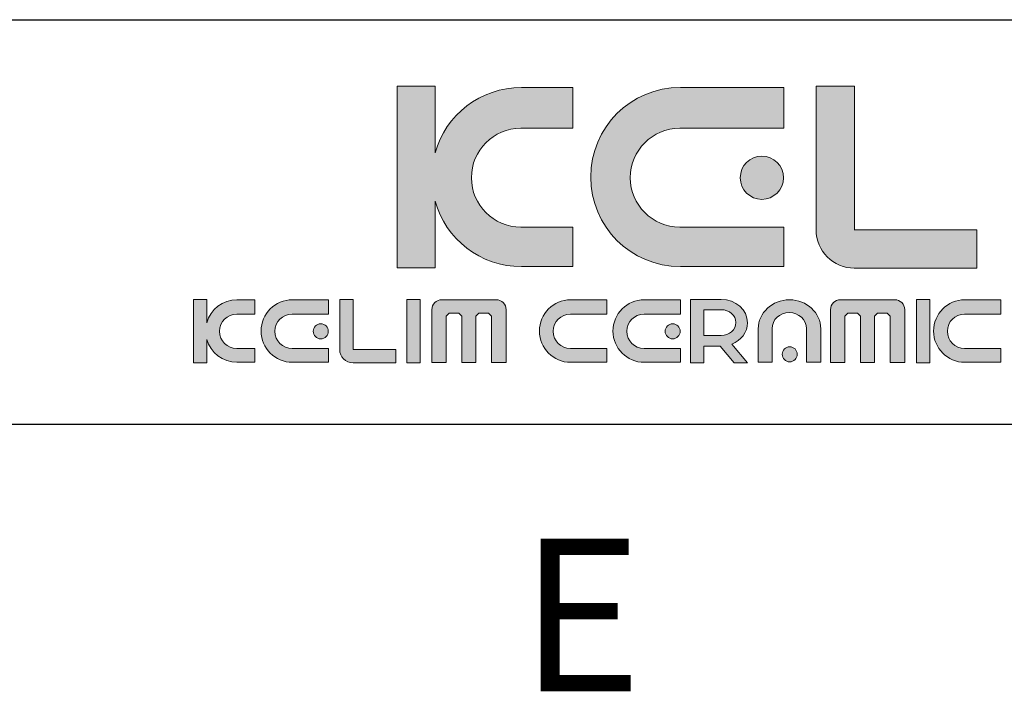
# Model space of a CAD drawing. Header units: millimetres. Extents: x 1200 to 1620, y -113 to 480.
# Tile 15 of 51: x 1545 to 1582, y -109 to -84. Entities that reach past the tile are written whole.
import ezdxf

# ---------------------------------------------------------------- set-up
doc = ezdxf.new("R2010")
doc.units = ezdxf.units.MM
doc.header["$LTSCALE"] = 0.1
doc.layers.add('FORM', color=7, linetype='Continuous')
doc.layers.add('TEXT', color=2, linetype='Continuous')
doc.styles.get("Standard").update_dxf_attribs({"font": 'arial_0.ttf'})

msp = doc.modelspace()

# ---------------------------------------------------------------- hatches: boundary and pattern name
at = {"layer": 'TEXT'}
h = msp.add_hatch(color=2, dxfattribs=at)
h.dxf.hatch_style = 2
edge = h.paths.add_edge_path()
edge.add_spline(control_points=[(1565.9157, -92.0003), (1565.9157, -92.0003), (1563.9863, -92.0003), (1563.9863, -92.0003), (1562.9717, -92.0003), (1562.1546, -91.1827), (1562.1546, -90.1711), (1562.1546, -89.1554), (1562.9717, -88.3381), (1563.9863, -88.3381), (1563.9863, -88.3381), (1565.9157, -88.3381), (1565.9157, -88.3381), (1565.9157, -88.3381), (1565.9157, -86.8245), (1565.9157, -86.8245), (1565.9157, -86.8245), (1564.0089, -86.8245), (1564.0089, -86.8245), (1562.4825, -86.8245), (1561.2017, -87.847), (1560.8108, -89.2463), (1560.8108, -89.2463), (1560.8108, -86.7768), (1560.8108, -86.7768), (1560.8108, -86.7768), (1559.3992, -86.7768), (1559.3992, -86.7768), (1559.3992, -86.7768), (1559.3992, -93.5145), (1559.3992, -93.5145), (1559.3992, -93.5145), (1560.8108, -93.5145), (1560.8108, -93.5145), (1560.8108, -93.5145), (1560.8108, -91.0427), (1560.8108, -91.0427), (1561.2017, -92.441), (1562.4825, -93.4676), (1564.0089, -93.4676), (1564.0089, -93.4676), (1565.9157, -93.4676), (1565.9157, -93.4676), (1565.9157, -93.4676), (1565.9157, -92.0003), (1565.9157, -92.0003)], knot_values=[0, 0, 0, 0, 1, 1, 1, 2, 2, 2, 3, 3, 3, 4, 4, 4, 5, 5, 5, 6, 6, 6, 7, 7, 7, 8, 8, 8, 9, 9, 9, 10, 10, 10, 11, 11, 11, 12, 12, 12, 13, 13, 13, 14, 14, 14, 15, 15, 15, 15], degree=3, periodic=0)
h = msp.add_hatch(color=256, dxfattribs=at)
h.dxf.hatch_style = 2
edge = h.paths.add_edge_path()
edge.add_spline(control_points=[(1569.8984, -93.4676), (1569.8984, -93.4676), (1573.7386, -93.4676), (1573.7386, -93.4676), (1573.7386, -93.4676), (1573.7386, -92.0003), (1573.7386, -92.0003), (1573.7386, -92.0003), (1569.8741, -92.0003), (1569.8741, -92.0003), (1568.8613, -92.0003), (1568.0438, -91.1827), (1568.0438, -90.1711), (1568.0438, -89.1554), (1568.8609, -88.3381), (1569.8741, -88.3381), (1569.8741, -88.3381), (1573.7386, -88.3381), (1573.7386, -88.3381), (1573.7386, -88.3381), (1573.7386, -86.8245), (1573.7386, -86.8245), (1573.7386, -86.8245), (1569.8984, -86.8245), (1569.8984, -86.8245), (1568.062, -86.8245), (1566.5769, -88.3069), (1566.5769, -90.1452), (1566.5769, -91.9792), (1568.062, -93.4676), (1569.8984, -93.4676)], knot_values=[0, 0, 0, 0, 1, 1, 1, 2, 2, 2, 3, 3, 3, 4, 4, 4, 5, 5, 5, 6, 6, 6, 7, 7, 7, 8, 8, 8, 9, 9, 9, 10, 10, 10, 10], degree=3, periodic=0)
h = msp.add_hatch(color=2, dxfattribs=at)
h.dxf.hatch_style = 2
edge = h.paths.add_edge_path()
edge.add_spline(control_points=[(1576.3425, -93.5191), (1576.3425, -93.5191), (1580.882, -93.5191), (1580.882, -93.5191), (1580.882, -93.5191), (1580.882, -92.1053), (1580.882, -92.1053), (1580.882, -92.1053), (1576.3527, -92.1053), (1576.3527, -92.1053), (1576.3527, -92.1053), (1576.3473, -92.1204), (1576.3473, -92.1204), (1576.3473, -92.1204), (1576.3473, -86.7768), (1576.3473, -86.7768), (1576.3473, -86.7768), (1574.9328, -86.7768), (1574.9328, -86.7768), (1574.9328, -86.7768), (1574.9328, -92.1053), (1574.9328, -92.1053), (1574.9328, -92.1053), (1574.9281, -92.1001), (1574.9281, -92.1001), (1574.9281, -92.8852), (1575.5645, -93.5251), (1576.3527, -93.5251), (1576.3527, -93.5251), (1576.3425, -93.5191), (1576.3425, -93.5191)], knot_values=[0, 0, 0, 0, 1, 1, 1, 2, 2, 2, 3, 3, 3, 4, 4, 4, 5, 5, 5, 6, 6, 6, 7, 7, 7, 8, 8, 8, 9, 9, 9, 10, 10, 10, 10], degree=3, periodic=0)
h = msp.add_hatch(color=2, dxfattribs=at)
h.dxf.hatch_style = 2
edge = h.paths.add_edge_path()
edge.add_spline(control_points=[(1572.1198, -90.1711), (1572.1198, -90.6115), (1572.4759, -90.9741), (1572.9189, -90.9741), (1573.3607, -90.9741), (1573.72, -90.6115), (1573.72, -90.1711), (1573.72, -89.7267), (1573.3607, -89.3708), (1572.9189, -89.3708), (1572.4759, -89.3708), (1572.1198, -89.7267), (1572.1198, -90.1711)], knot_values=[0, 0, 0, 0, 1, 1, 1, 2, 2, 2, 3, 3, 3, 4, 4, 4, 4], degree=3, periodic=0)
h = msp.add_hatch(color=2, dxfattribs=at)
h.dxf.hatch_style = 2
edge = h.paths.add_edge_path()
edge.add_spline(control_points=[(1552.3485, -95.5459), (1552.3485, -95.5459), (1552.3485, -94.6813), (1552.3485, -94.6813), (1552.3485, -94.6813), (1551.8563, -94.6813), (1551.8563, -94.6813), (1551.8563, -94.6813), (1551.8563, -97.0311), (1551.8563, -97.0311), (1551.8563, -97.0311), (1552.3485, -97.0311), (1552.3485, -97.0311), (1552.3485, -97.0311), (1552.3485, -96.1652), (1552.3485, -96.1652), (1552.4837, -96.6544), (1552.9303, -97.0144), (1553.4642, -97.0144), (1553.4642, -97.0144), (1554.1289, -97.0144), (1554.1289, -97.0144), (1554.1289, -97.0144), (1554.1289, -96.5032), (1554.1289, -96.5032), (1554.1289, -96.5032), (1553.456, -96.5032), (1553.456, -96.5032), (1553.1022, -96.5032), (1552.817, -96.2177), (1552.817, -95.8653), (1552.817, -95.5107), (1553.1022, -95.226), (1553.456, -95.226), (1553.456, -95.226), (1554.1289, -95.226), (1554.1289, -95.226), (1554.1289, -95.226), (1554.1289, -94.6973), (1554.1289, -94.6973), (1554.1289, -94.6973), (1553.4642, -94.6973), (1553.4642, -94.6973), (1552.9303, -94.6973), (1552.4837, -95.0563), (1552.3485, -95.5459)], knot_values=[0, 0, 0, 0, 1, 1, 1, 2, 2, 2, 3, 3, 3, 4, 4, 4, 5, 5, 5, 6, 6, 6, 7, 7, 7, 8, 8, 8, 9, 9, 9, 10, 10, 10, 11, 11, 11, 12, 12, 12, 13, 13, 13, 14, 14, 14, 15, 15, 15, 15], degree=3, periodic=0)
h = msp.add_hatch(color=2, dxfattribs=at)
h.dxf.hatch_style = 2
edge = h.paths.add_edge_path()
edge.add_spline(control_points=[(1554.3593, -95.8558), (1554.3593, -96.4951), (1554.8775, -97.0144), (1555.5179, -97.0144), (1555.5179, -97.0144), (1556.8574, -97.0144), (1556.8574, -97.0144), (1556.8574, -97.0144), (1556.8574, -96.5032), (1556.8574, -96.5032), (1556.8574, -96.5032), (1555.5096, -96.5032), (1555.5096, -96.5032), (1555.1564, -96.5032), (1554.8709, -96.2177), (1554.8709, -95.8653), (1554.8709, -95.5107), (1555.156, -95.226), (1555.5096, -95.226), (1555.5096, -95.226), (1556.8574, -95.226), (1556.8574, -95.226), (1556.8574, -95.226), (1556.8574, -94.6973), (1556.8574, -94.6973), (1556.8574, -94.6973), (1555.5179, -94.6973), (1555.5179, -94.6973), (1554.8775, -94.6973), (1554.3593, -95.215), (1554.3593, -95.8558)], knot_values=[0, 0, 0, 0, 1, 1, 1, 2, 2, 2, 3, 3, 3, 4, 4, 4, 5, 5, 5, 6, 6, 6, 7, 7, 7, 8, 8, 8, 9, 9, 9, 10, 10, 10, 10], degree=3, periodic=0)
h = msp.add_hatch(color=2, dxfattribs=at)
h.dxf.hatch_style = 2
edge = h.paths.add_edge_path()
edge.add_spline(control_points=[(1557.767, -96.5447), (1557.767, -96.5447), (1557.767, -94.6813), (1557.767, -94.6813), (1557.767, -94.6813), (1557.2739, -94.6813), (1557.2739, -94.6813), (1557.2739, -94.6813), (1557.2739, -96.5396), (1557.2739, -96.5396), (1557.2739, -96.5396), (1557.2718, -96.5374), (1557.2718, -96.5374), (1557.2718, -96.812), (1557.4938, -97.0348), (1557.769, -97.0348), (1557.769, -97.0348), (1557.7654, -97.0325), (1557.7654, -97.0325), (1557.7654, -97.0325), (1559.3485, -97.0325), (1559.3485, -97.0325), (1559.3485, -97.0325), (1559.3485, -96.5396), (1559.3485, -96.5396), (1559.3485, -96.5396), (1557.769, -96.5396), (1557.769, -96.5396), (1557.769, -96.5396), (1557.767, -96.5447), (1557.767, -96.5447)], knot_values=[0, 0, 0, 0, 1, 1, 1, 2, 2, 2, 3, 3, 3, 4, 4, 4, 5, 5, 5, 6, 6, 6, 7, 7, 7, 8, 8, 8, 9, 9, 9, 10, 10, 10, 10], degree=3, periodic=0)
h = msp.add_hatch(color=2, dxfattribs=at)
h.dxf.hatch_style = 2
h.paths.add_polyline_path([(1559.7592, -97.0311), (1560.2521, -97.0311), (1560.2521, -94.6813), (1559.7592, -94.6813)])
h = msp.add_hatch(color=2, dxfattribs=at)
h.dxf.hatch_style = 2
edge = h.paths.add_edge_path()
edge.add_spline(control_points=[(1563.0681, -94.6922), (1563.0681, -94.6922), (1561.0616, -94.6922), (1561.0616, -94.6922), (1560.8551, -94.6922), (1560.6884, -94.8582), (1560.6884, -95.0629), (1560.6884, -95.0629), (1560.6884, -97.0274), (1560.6884, -97.0274), (1560.6884, -97.0274), (1561.2214, -97.0274), (1561.2214, -97.0274), (1561.2214, -97.0274), (1561.2214, -95.306), (1561.2214, -95.306), (1561.2214, -95.306), (1561.3321, -95.1946), (1561.3321, -95.1946), (1561.3321, -95.1946), (1561.6897, -95.1946), (1561.6897, -95.1946), (1561.6897, -95.1946), (1561.801, -95.306), (1561.801, -95.306), (1561.801, -95.306), (1561.801, -97.0274), (1561.801, -97.0274), (1561.801, -97.0274), (1562.3159, -97.0274), (1562.3159, -97.0274), (1562.3159, -97.0274), (1562.3159, -95.306), (1562.3159, -95.306), (1562.3159, -95.306), (1562.4287, -95.1946), (1562.4287, -95.1946), (1562.4287, -95.1946), (1562.7844, -95.1946), (1562.7844, -95.1946), (1562.7844, -95.1946), (1562.8955, -95.306), (1562.8955, -95.306), (1562.8955, -95.306), (1562.8955, -97.0274), (1562.8955, -97.0274), (1562.8955, -97.0274), (1563.4417, -97.0274), (1563.4417, -97.0274), (1563.4417, -97.0274), (1563.4417, -95.0629), (1563.4417, -95.0629), (1563.4417, -94.8582), (1563.2733, -94.6922), (1563.0681, -94.6922)], knot_values=[0, 0, 0, 0, 1, 1, 1, 2, 2, 2, 3, 3, 3, 4, 4, 4, 5, 5, 5, 6, 6, 6, 7, 7, 7, 8, 8, 8, 9, 9, 9, 10, 10, 10, 11, 11, 11, 12, 12, 12, 13, 13, 13, 14, 14, 14, 15, 15, 15, 16, 16, 16, 17, 17, 17, 18, 18, 18, 18], degree=3, periodic=0)
h = msp.add_hatch(color=2, dxfattribs=at)
h.dxf.hatch_style = 2
edge = h.paths.add_edge_path()
edge.add_spline(control_points=[(1564.673, -95.8558), (1564.673, -96.4951), (1565.1909, -97.0144), (1565.8315, -97.0144), (1565.8315, -97.0144), (1567.1707, -97.0144), (1567.1707, -97.0144), (1567.1707, -97.0144), (1567.1707, -96.5032), (1567.1707, -96.5032), (1567.1707, -96.5032), (1565.8228, -96.5032), (1565.8228, -96.5032), (1565.4696, -96.5032), (1565.1845, -96.2177), (1565.1845, -95.8653), (1565.1845, -95.5107), (1565.4696, -95.226), (1565.8228, -95.226), (1565.8228, -95.226), (1567.1707, -95.226), (1567.1707, -95.226), (1567.1707, -95.226), (1567.1707, -94.6973), (1567.1707, -94.6973), (1567.1707, -94.6973), (1565.8315, -94.6973), (1565.8315, -94.6973), (1565.1909, -94.6973), (1564.673, -95.215), (1564.673, -95.8558)], knot_values=[0, 0, 0, 0, 1, 1, 1, 2, 2, 2, 3, 3, 3, 4, 4, 4, 5, 5, 5, 6, 6, 6, 7, 7, 7, 8, 8, 8, 9, 9, 9, 10, 10, 10, 10], degree=3, periodic=0)
h = msp.add_hatch(color=2, dxfattribs=at)
h.dxf.hatch_style = 2
edge = h.paths.add_edge_path()
edge.add_spline(control_points=[(1567.4017, -95.8558), (1567.4017, -96.4951), (1567.9192, -97.0144), (1568.56, -97.0144), (1568.56, -97.0144), (1569.8992, -97.0144), (1569.8992, -97.0144), (1569.8992, -97.0144), (1569.8992, -96.5032), (1569.8992, -96.5032), (1569.8992, -96.5032), (1568.5513, -96.5032), (1568.5513, -96.5032), (1568.1982, -96.5032), (1567.913, -96.2177), (1567.913, -95.8653), (1567.913, -95.5107), (1568.1982, -95.226), (1568.5513, -95.226), (1568.5513, -95.226), (1569.8992, -95.226), (1569.8992, -95.226), (1569.8992, -95.226), (1569.8992, -94.6973), (1569.8992, -94.6973), (1569.8992, -94.6973), (1568.56, -94.6973), (1568.56, -94.6973), (1567.9192, -94.6973), (1567.4017, -95.215), (1567.4017, -95.8558)], knot_values=[0, 0, 0, 0, 1, 1, 1, 2, 2, 2, 3, 3, 3, 4, 4, 4, 5, 5, 5, 6, 6, 6, 7, 7, 7, 8, 8, 8, 9, 9, 9, 10, 10, 10, 10], degree=3, periodic=0)
h = msp.add_hatch(color=2, dxfattribs=at)
h.dxf.hatch_style = 2
edge = h.paths.add_edge_path()
edge.add_spline(control_points=[(1572.3885, -95.5471), (1572.3885, -95.0694), (1571.9504, -94.6813), (1571.4094, -94.6813), (1571.4094, -94.6813), (1570.77, -94.6813), (1570.77, -94.6813), (1570.77, -94.6813), (1570.2775, -94.6813), (1570.2775, -94.6813), (1570.2775, -94.6813), (1570.2775, -95.0636), (1570.2775, -95.0636), (1570.2775, -95.0636), (1570.2775, -96.0182), (1570.2775, -96.0182), (1570.2775, -96.0182), (1570.2775, -96.4129), (1570.2775, -96.4129), (1570.2775, -96.4129), (1570.2775, -97.0311), (1570.2775, -97.0311), (1570.2775, -97.0311), (1570.77, -97.0311), (1570.77, -97.0311), (1570.77, -97.0311), (1570.77, -96.4129), (1570.77, -96.4129), (1570.77, -96.4129), (1571.3699, -96.4129), (1571.3699, -96.4129), (1571.3699, -96.4129), (1571.8941, -97.0311), (1571.8941, -97.0311), (1571.8941, -97.0311), (1572.3867, -97.0311), (1572.3867, -97.0311), (1572.3867, -97.0311), (1571.8013, -96.3405), (1571.8013, -96.3405), (1572.1469, -96.2069), (1572.3885, -95.9027), (1572.3885, -95.5471)], knot_values=[0, 0, 0, 0, 1, 1, 1, 2, 2, 2, 3, 3, 3, 4, 4, 4, 5, 5, 5, 6, 6, 6, 7, 7, 7, 8, 8, 8, 9, 9, 9, 10, 10, 10, 11, 11, 11, 12, 12, 12, 13, 13, 13, 14, 14, 14, 14], degree=3, periodic=0)
edge = h.paths.add_edge_path()
edge.add_spline(control_points=[(1571.4168, -96.0182), (1571.4168, -96.0182), (1570.77, -96.0182), (1570.77, -96.0182), (1570.77, -96.0182), (1570.77, -95.0636), (1570.77, -95.0636), (1570.77, -95.0636), (1571.4168, -95.0636), (1571.4168, -95.0636), (1571.7152, -95.0636), (1571.9559, -95.277), (1571.9559, -95.5405), (1571.9559, -95.8049), (1571.7152, -96.0182), (1571.4168, -96.0182)], knot_values=[0, 0, 0, 0, 1, 1, 1, 2, 2, 2, 3, 3, 3, 4, 4, 4, 5, 5, 5, 5], degree=3, periodic=0)
h = msp.add_hatch(color=2, dxfattribs=at)
h.dxf.hatch_style = 2
edge = h.paths.add_edge_path()
edge.add_spline(control_points=[(1573.9435, -94.6973), (1573.3042, -94.6973), (1572.7851, -95.1779), (1572.7851, -95.772), (1572.7851, -95.772), (1572.7851, -97.0144), (1572.7851, -97.0144), (1572.7851, -97.0144), (1573.2961, -97.0144), (1573.2961, -97.0144), (1573.2961, -97.0144), (1573.2961, -95.7641), (1573.2961, -95.7641), (1573.2961, -95.4372), (1573.5816, -95.1721), (1573.9344, -95.1721), (1574.2887, -95.1721), (1574.5738, -95.4364), (1574.5738, -95.7641), (1574.5738, -95.7641), (1574.5738, -97.0144), (1574.5738, -97.0144), (1574.5738, -97.0144), (1575.1021, -97.0144), (1575.1021, -97.0144), (1575.1021, -97.0144), (1575.1021, -95.772), (1575.1021, -95.772), (1575.1021, -95.1779), (1574.5847, -94.6973), (1573.9435, -94.6973)], knot_values=[0, 0, 0, 0, 1, 1, 1, 2, 2, 2, 3, 3, 3, 4, 4, 4, 5, 5, 5, 6, 6, 6, 7, 7, 7, 8, 8, 8, 9, 9, 9, 10, 10, 10, 10], degree=3, periodic=0)
h = msp.add_hatch(color=2, dxfattribs=at)
h.dxf.hatch_style = 2
edge = h.paths.add_edge_path()
edge.add_spline(control_points=[(1577.8425, -94.6922), (1577.8425, -94.6922), (1575.8361, -94.6922), (1575.8361, -94.6922), (1575.6301, -94.6922), (1575.4629, -94.8582), (1575.4629, -95.0629), (1575.4629, -95.0629), (1575.4629, -97.0274), (1575.4629, -97.0274), (1575.4629, -97.0274), (1575.9959, -97.0274), (1575.9959, -97.0274), (1575.9959, -97.0274), (1575.9959, -95.306), (1575.9959, -95.306), (1575.9959, -95.306), (1576.107, -95.1946), (1576.107, -95.1946), (1576.107, -95.1946), (1576.4645, -95.1946), (1576.4645, -95.1946), (1576.4645, -95.1946), (1576.5755, -95.306), (1576.5755, -95.306), (1576.5755, -95.306), (1576.5755, -97.0274), (1576.5755, -97.0274), (1576.5755, -97.0274), (1577.0908, -97.0274), (1577.0908, -97.0274), (1577.0908, -97.0274), (1577.0908, -95.306), (1577.0908, -95.306), (1577.0908, -95.306), (1577.2032, -95.1946), (1577.2032, -95.1946), (1577.2032, -95.1946), (1577.5589, -95.1946), (1577.5589, -95.1946), (1577.5589, -95.1946), (1577.67, -95.306), (1577.67, -95.306), (1577.67, -95.306), (1577.67, -97.0274), (1577.67, -97.0274), (1577.67, -97.0274), (1578.2161, -97.0274), (1578.2161, -97.0274), (1578.2161, -97.0274), (1578.2161, -95.0629), (1578.2161, -95.0629), (1578.2161, -94.8582), (1578.0482, -94.6922), (1577.8425, -94.6922)], knot_values=[0, 0, 0, 0, 1, 1, 1, 2, 2, 2, 3, 3, 3, 4, 4, 4, 5, 5, 5, 6, 6, 6, 7, 7, 7, 8, 8, 8, 9, 9, 9, 10, 10, 10, 11, 11, 11, 12, 12, 12, 13, 13, 13, 14, 14, 14, 15, 15, 15, 16, 16, 16, 17, 17, 17, 18, 18, 18, 18], degree=3, periodic=0)
h = msp.add_hatch(color=2, dxfattribs=at)
h.dxf.hatch_style = 2
h.paths.add_polyline_path([(1578.6469, -97.0311), (1579.1398, -97.0311), (1579.1398, -94.6813), (1578.6469, -94.6813)])
h = msp.add_hatch(color=2, dxfattribs=at)
h.dxf.hatch_style = 2
edge = h.paths.add_edge_path()
edge.add_spline(control_points=[(1579.2841, -95.8558), (1579.2841, -96.4951), (1579.8018, -97.0144), (1580.4426, -97.0144), (1580.4426, -97.0144), (1581.7818, -97.0144), (1581.7818, -97.0144), (1581.7818, -97.0144), (1581.7818, -96.5032), (1581.7818, -96.5032), (1581.7818, -96.5032), (1580.4339, -96.5032), (1580.4339, -96.5032), (1580.0807, -96.5032), (1579.7956, -96.2177), (1579.7956, -95.8653), (1579.7956, -95.5107), (1580.0807, -95.226), (1580.4339, -95.226), (1580.4339, -95.226), (1581.7818, -95.226), (1581.7818, -95.226), (1581.7818, -95.226), (1581.7818, -94.6973), (1581.7818, -94.6973), (1581.7818, -94.6973), (1580.4426, -94.6973), (1580.4426, -94.6973), (1579.8018, -94.6973), (1579.2841, -95.215), (1579.2841, -95.8558)], knot_values=[0, 0, 0, 0, 1, 1, 1, 2, 2, 2, 3, 3, 3, 4, 4, 4, 5, 5, 5, 6, 6, 6, 7, 7, 7, 8, 8, 8, 9, 9, 9, 10, 10, 10, 10], degree=3, periodic=0)
h = msp.add_hatch(color=2, dxfattribs=at)
h.dxf.hatch_style = 2
edge = h.paths.add_edge_path()
edge.add_spline(control_points=[(1556.2927, -95.8653), (1556.2927, -96.019), (1556.4169, -96.1449), (1556.5712, -96.1449), (1556.7257, -96.1449), (1556.8508, -96.019), (1556.8508, -95.8653), (1556.8508, -95.7102), (1556.7257, -95.5857), (1556.5712, -95.5857), (1556.4169, -95.5857), (1556.2927, -95.7102), (1556.2927, -95.8653)], knot_values=[0, 0, 0, 0, 1, 1, 1, 2, 2, 2, 3, 3, 3, 4, 4, 4, 4], degree=3, periodic=0)
h = msp.add_hatch(color=2, dxfattribs=at)
h.dxf.hatch_style = 2
edge = h.paths.add_edge_path()
edge.add_spline(control_points=[(1569.3349, -95.8653), (1569.3349, -96.019), (1569.4587, -96.1449), (1569.6134, -96.1449), (1569.7675, -96.1449), (1569.8926, -96.019), (1569.8926, -95.8653), (1569.8926, -95.7102), (1569.7675, -95.5857), (1569.6134, -95.5857), (1569.4587, -95.5857), (1569.3349, -95.7102), (1569.3349, -95.8653)], knot_values=[0, 0, 0, 0, 1, 1, 1, 2, 2, 2, 3, 3, 3, 4, 4, 4, 4], degree=3, periodic=0)
h = msp.add_hatch(color=2, dxfattribs=at)
h.dxf.hatch_style = 2
edge = h.paths.add_edge_path()
edge.add_spline(control_points=[(1573.9516, -96.4384), (1573.7971, -96.4384), (1573.6731, -96.5629), (1573.6731, -96.718), (1573.6731, -96.8709), (1573.7971, -96.9976), (1573.9516, -96.9976), (1574.1059, -96.9976), (1574.2311, -96.8709), (1574.2311, -96.718), (1574.2311, -96.5629), (1574.1059, -96.4384), (1573.9516, -96.4384)], knot_values=[0, 0, 0, 0, 1, 1, 1, 2, 2, 2, 3, 3, 3, 4, 4, 4, 4], degree=3, periodic=0)

# ---------------------------------------------------------------- linework, layer by layer
msp.add_line((1213.6693, -99.3123), (1605.3864, -99.3123))
at = {"layer": 'FORM'}
msp.add_line((1334.8864, -84.3123), (1605.3864, -84.3123), dxfattribs=at)
at = {"layer": 'TEXT', "lineweight": 0}
for points in [[(1559.7592, -97.0311), (1560.2521, -97.0311), (1560.2521, -94.6813), (1559.7592, -94.6813), (1559.7592, -97.0311)], [(1578.6469, -97.0311), (1579.1398, -97.0311), (1579.1398, -94.6813), (1578.6469, -94.6813), (1578.6469, -97.0311)]]:
    msp.add_lwpolyline(points, dxfattribs=at)
for points, knots in [([(1565.9157, -92.0003), (1565.9157, -92.0003), (1563.9863, -92.0003), (1563.9863, -92.0003), (1562.9717, -92.0003), (1562.1546, -91.1827), (1562.1546, -90.1711), (1562.1546, -89.1554), (1562.9717, -88.3381), (1563.9863, -88.3381), (1563.9863, -88.3381), (1565.9157, -88.3381), (1565.9157, -88.3381), (1565.9157, -88.3381), (1565.9157, -86.8245), (1565.9157, -86.8245), (1565.9157, -86.8245), (1564.0089, -86.8245), (1564.0089, -86.8245), (1562.4825, -86.8245), (1561.2017, -87.847), (1560.8108, -89.2463), (1560.8108, -89.2463), (1560.8108, -86.7768), (1560.8108, -86.7768), (1560.8108, -86.7768), (1559.3992, -86.7768), (1559.3992, -86.7768), (1559.3992, -86.7768), (1559.3992, -93.5145), (1559.3992, -93.5145), (1559.3992, -93.5145), (1560.8108, -93.5145), (1560.8108, -93.5145), (1560.8108, -93.5145), (1560.8108, -91.0427), (1560.8108, -91.0427), (1561.2017, -92.441), (1562.4825, -93.4676), (1564.0089, -93.4676), (1564.0089, -93.4676), (1565.9157, -93.4676), (1565.9157, -93.4676), (1565.9157, -93.4676), (1565.9157, -92.0003), (1565.9157, -92.0003)], [0, 0, 0, 0, 1, 1, 1, 2, 2, 2, 3, 3, 3, 4, 4, 4, 5, 5, 5, 6, 6, 6, 7, 7, 7, 8, 8, 8, 9, 9, 9, 10, 10, 10, 11, 11, 11, 12, 12, 12, 13, 13, 13, 14, 14, 14, 15, 15, 15, 15]), ([(1569.8984, -93.4676), (1569.8984, -93.4676), (1573.7386, -93.4676), (1573.7386, -93.4676), (1573.7386, -93.4676), (1573.7386, -92.0003), (1573.7386, -92.0003), (1573.7386, -92.0003), (1569.8741, -92.0003), (1569.8741, -92.0003), (1568.8613, -92.0003), (1568.0438, -91.1827), (1568.0438, -90.1711), (1568.0438, -89.1554), (1568.8609, -88.3381), (1569.8741, -88.3381), (1569.8741, -88.3381), (1573.7386, -88.3381), (1573.7386, -88.3381), (1573.7386, -88.3381), (1573.7386, -86.8245), (1573.7386, -86.8245), (1573.7386, -86.8245), (1569.8984, -86.8245), (1569.8984, -86.8245), (1568.062, -86.8245), (1566.5769, -88.3069), (1566.5769, -90.1452), (1566.5769, -91.9792), (1568.062, -93.4676), (1569.8984, -93.4676)], [0, 0, 0, 0, 1, 1, 1, 2, 2, 2, 3, 3, 3, 4, 4, 4, 5, 5, 5, 6, 6, 6, 7, 7, 7, 8, 8, 8, 9, 9, 9, 10, 10, 10, 10]), ([(1576.3425, -93.5191), (1576.3425, -93.5191), (1580.882, -93.5191), (1580.882, -93.5191), (1580.882, -93.5191), (1580.882, -92.1053), (1580.882, -92.1053), (1580.882, -92.1053), (1576.3527, -92.1053), (1576.3527, -92.1053), (1576.3527, -92.1053), (1576.3473, -92.1204), (1576.3473, -92.1204), (1576.3473, -92.1204), (1576.3473, -86.7768), (1576.3473, -86.7768), (1576.3473, -86.7768), (1574.9328, -86.7768), (1574.9328, -86.7768), (1574.9328, -86.7768), (1574.9328, -92.1053), (1574.9328, -92.1053), (1574.9328, -92.1053), (1574.9281, -92.1001), (1574.9281, -92.1001), (1574.9281, -92.8852), (1575.5645, -93.5251), (1576.3527, -93.5251), (1576.3527, -93.5251), (1576.3425, -93.5191), (1576.3425, -93.5191)], [0, 0, 0, 0, 1, 1, 1, 2, 2, 2, 3, 3, 3, 4, 4, 4, 5, 5, 5, 6, 6, 6, 7, 7, 7, 8, 8, 8, 9, 9, 9, 10, 10, 10, 10]), ([(1572.1198, -90.1711), (1572.1198, -90.6115), (1572.4759, -90.9741), (1572.9189, -90.9741), (1573.3607, -90.9741), (1573.72, -90.6115), (1573.72, -90.1711), (1573.72, -89.7267), (1573.3607, -89.3708), (1572.9189, -89.3708), (1572.4759, -89.3708), (1572.1198, -89.7267), (1572.1198, -90.1711)], [0, 0, 0, 0, 1, 1, 1, 2, 2, 2, 3, 3, 3, 4, 4, 4, 4]), ([(1552.3485, -95.5459), (1552.3485, -95.5459), (1552.3485, -94.6813), (1552.3485, -94.6813), (1552.3485, -94.6813), (1551.8563, -94.6813), (1551.8563, -94.6813), (1551.8563, -94.6813), (1551.8563, -97.0311), (1551.8563, -97.0311), (1551.8563, -97.0311), (1552.3485, -97.0311), (1552.3485, -97.0311), (1552.3485, -97.0311), (1552.3485, -96.1652), (1552.3485, -96.1652), (1552.4837, -96.6544), (1552.9303, -97.0144), (1553.4642, -97.0144), (1553.4642, -97.0144), (1554.1289, -97.0144), (1554.1289, -97.0144), (1554.1289, -97.0144), (1554.1289, -96.5032), (1554.1289, -96.5032), (1554.1289, -96.5032), (1553.456, -96.5032), (1553.456, -96.5032), (1553.1022, -96.5032), (1552.817, -96.2177), (1552.817, -95.8653), (1552.817, -95.5107), (1553.1022, -95.226), (1553.456, -95.226), (1553.456, -95.226), (1554.1289, -95.226), (1554.1289, -95.226), (1554.1289, -95.226), (1554.1289, -94.6973), (1554.1289, -94.6973), (1554.1289, -94.6973), (1553.4642, -94.6973), (1553.4642, -94.6973), (1552.9303, -94.6973), (1552.4837, -95.0563), (1552.3485, -95.5459)], [0, 0, 0, 0, 1, 1, 1, 2, 2, 2, 3, 3, 3, 4, 4, 4, 5, 5, 5, 6, 6, 6, 7, 7, 7, 8, 8, 8, 9, 9, 9, 10, 10, 10, 11, 11, 11, 12, 12, 12, 13, 13, 13, 14, 14, 14, 15, 15, 15, 15]), ([(1554.3593, -95.8558), (1554.3593, -96.4951), (1554.8775, -97.0144), (1555.5179, -97.0144), (1555.5179, -97.0144), (1556.8574, -97.0144), (1556.8574, -97.0144), (1556.8574, -97.0144), (1556.8574, -96.5032), (1556.8574, -96.5032), (1556.8574, -96.5032), (1555.5096, -96.5032), (1555.5096, -96.5032), (1555.1564, -96.5032), (1554.8709, -96.2177), (1554.8709, -95.8653), (1554.8709, -95.5107), (1555.156, -95.226), (1555.5096, -95.226), (1555.5096, -95.226), (1556.8574, -95.226), (1556.8574, -95.226), (1556.8574, -95.226), (1556.8574, -94.6973), (1556.8574, -94.6973), (1556.8574, -94.6973), (1555.5179, -94.6973), (1555.5179, -94.6973), (1554.8775, -94.6973), (1554.3593, -95.215), (1554.3593, -95.8558)], [0, 0, 0, 0, 1, 1, 1, 2, 2, 2, 3, 3, 3, 4, 4, 4, 5, 5, 5, 6, 6, 6, 7, 7, 7, 8, 8, 8, 9, 9, 9, 10, 10, 10, 10]), ([(1557.767, -96.5447), (1557.767, -96.5447), (1557.767, -94.6813), (1557.767, -94.6813), (1557.767, -94.6813), (1557.2739, -94.6813), (1557.2739, -94.6813), (1557.2739, -94.6813), (1557.2739, -96.5396), (1557.2739, -96.5396), (1557.2739, -96.5396), (1557.2718, -96.5374), (1557.2718, -96.5374), (1557.2718, -96.812), (1557.4938, -97.0348), (1557.769, -97.0348), (1557.769, -97.0348), (1557.7654, -97.0325), (1557.7654, -97.0325), (1557.7654, -97.0325), (1559.3485, -97.0325), (1559.3485, -97.0325), (1559.3485, -97.0325), (1559.3485, -96.5396), (1559.3485, -96.5396), (1559.3485, -96.5396), (1557.769, -96.5396), (1557.769, -96.5396), (1557.769, -96.5396), (1557.767, -96.5447), (1557.767, -96.5447)], [0, 0, 0, 0, 1, 1, 1, 2, 2, 2, 3, 3, 3, 4, 4, 4, 5, 5, 5, 6, 6, 6, 7, 7, 7, 8, 8, 8, 9, 9, 9, 10, 10, 10, 10]), ([(1563.0681, -94.6922), (1563.0681, -94.6922), (1561.0616, -94.6922), (1561.0616, -94.6922), (1560.8551, -94.6922), (1560.6884, -94.8582), (1560.6884, -95.0629), (1560.6884, -95.0629), (1560.6884, -97.0274), (1560.6884, -97.0274), (1560.6884, -97.0274), (1561.2214, -97.0274), (1561.2214, -97.0274), (1561.2214, -97.0274), (1561.2214, -95.306), (1561.2214, -95.306), (1561.2214, -95.306), (1561.3321, -95.1946), (1561.3321, -95.1946), (1561.3321, -95.1946), (1561.6897, -95.1946), (1561.6897, -95.1946), (1561.6897, -95.1946), (1561.801, -95.306), (1561.801, -95.306), (1561.801, -95.306), (1561.801, -97.0274), (1561.801, -97.0274), (1561.801, -97.0274), (1562.3159, -97.0274), (1562.3159, -97.0274), (1562.3159, -97.0274), (1562.3159, -95.306), (1562.3159, -95.306), (1562.3159, -95.306), (1562.4287, -95.1946), (1562.4287, -95.1946), (1562.4287, -95.1946), (1562.7844, -95.1946), (1562.7844, -95.1946), (1562.7844, -95.1946), (1562.8955, -95.306), (1562.8955, -95.306), (1562.8955, -95.306), (1562.8955, -97.0274), (1562.8955, -97.0274), (1562.8955, -97.0274), (1563.4417, -97.0274), (1563.4417, -97.0274), (1563.4417, -97.0274), (1563.4417, -95.0629), (1563.4417, -95.0629), (1563.4417, -94.8582), (1563.2733, -94.6922), (1563.0681, -94.6922)], [0, 0, 0, 0, 1, 1, 1, 2, 2, 2, 3, 3, 3, 4, 4, 4, 5, 5, 5, 6, 6, 6, 7, 7, 7, 8, 8, 8, 9, 9, 9, 10, 10, 10, 11, 11, 11, 12, 12, 12, 13, 13, 13, 14, 14, 14, 15, 15, 15, 16, 16, 16, 17, 17, 17, 18, 18, 18, 18]), ([(1564.673, -95.8558), (1564.673, -96.4951), (1565.1909, -97.0144), (1565.8315, -97.0144), (1565.8315, -97.0144), (1567.1707, -97.0144), (1567.1707, -97.0144), (1567.1707, -97.0144), (1567.1707, -96.5032), (1567.1707, -96.5032), (1567.1707, -96.5032), (1565.8228, -96.5032), (1565.8228, -96.5032), (1565.4696, -96.5032), (1565.1845, -96.2177), (1565.1845, -95.8653), (1565.1845, -95.5107), (1565.4696, -95.226), (1565.8228, -95.226), (1565.8228, -95.226), (1567.1707, -95.226), (1567.1707, -95.226), (1567.1707, -95.226), (1567.1707, -94.6973), (1567.1707, -94.6973), (1567.1707, -94.6973), (1565.8315, -94.6973), (1565.8315, -94.6973), (1565.1909, -94.6973), (1564.673, -95.215), (1564.673, -95.8558)], [0, 0, 0, 0, 1, 1, 1, 2, 2, 2, 3, 3, 3, 4, 4, 4, 5, 5, 5, 6, 6, 6, 7, 7, 7, 8, 8, 8, 9, 9, 9, 10, 10, 10, 10]), ([(1567.4017, -95.8558), (1567.4017, -96.4951), (1567.9192, -97.0144), (1568.56, -97.0144), (1568.56, -97.0144), (1569.8992, -97.0144), (1569.8992, -97.0144), (1569.8992, -97.0144), (1569.8992, -96.5032), (1569.8992, -96.5032), (1569.8992, -96.5032), (1568.5513, -96.5032), (1568.5513, -96.5032), (1568.1982, -96.5032), (1567.913, -96.2177), (1567.913, -95.8653), (1567.913, -95.5107), (1568.1982, -95.226), (1568.5513, -95.226), (1568.5513, -95.226), (1569.8992, -95.226), (1569.8992, -95.226), (1569.8992, -95.226), (1569.8992, -94.6973), (1569.8992, -94.6973), (1569.8992, -94.6973), (1568.56, -94.6973), (1568.56, -94.6973), (1567.9192, -94.6973), (1567.4017, -95.215), (1567.4017, -95.8558)], [0, 0, 0, 0, 1, 1, 1, 2, 2, 2, 3, 3, 3, 4, 4, 4, 5, 5, 5, 6, 6, 6, 7, 7, 7, 8, 8, 8, 9, 9, 9, 10, 10, 10, 10]), ([(1572.3885, -95.5471), (1572.3885, -95.0694), (1571.9504, -94.6813), (1571.4094, -94.6813), (1571.4094, -94.6813), (1570.77, -94.6813), (1570.77, -94.6813), (1570.77, -94.6813), (1570.2775, -94.6813), (1570.2775, -94.6813), (1570.2775, -94.6813), (1570.2775, -95.0636), (1570.2775, -95.0636), (1570.2775, -95.0636), (1570.2775, -96.0182), (1570.2775, -96.0182), (1570.2775, -96.0182), (1570.2775, -96.4129), (1570.2775, -96.4129), (1570.2775, -96.4129), (1570.2775, -97.0311), (1570.2775, -97.0311), (1570.2775, -97.0311), (1570.77, -97.0311), (1570.77, -97.0311), (1570.77, -97.0311), (1570.77, -96.4129), (1570.77, -96.4129), (1570.77, -96.4129), (1571.3699, -96.4129), (1571.3699, -96.4129), (1571.3699, -96.4129), (1571.8941, -97.0311), (1571.8941, -97.0311), (1571.8941, -97.0311), (1572.3867, -97.0311), (1572.3867, -97.0311), (1572.3867, -97.0311), (1571.8013, -96.3405), (1571.8013, -96.3405), (1572.1469, -96.2069), (1572.3885, -95.9027), (1572.3885, -95.5471)], [0, 0, 0, 0, 1, 1, 1, 2, 2, 2, 3, 3, 3, 4, 4, 4, 5, 5, 5, 6, 6, 6, 7, 7, 7, 8, 8, 8, 9, 9, 9, 10, 10, 10, 11, 11, 11, 12, 12, 12, 13, 13, 13, 14, 14, 14, 14]), ([(1573.9435, -94.6973), (1573.3042, -94.6973), (1572.7851, -95.1779), (1572.7851, -95.772), (1572.7851, -95.772), (1572.7851, -97.0144), (1572.7851, -97.0144), (1572.7851, -97.0144), (1573.2961, -97.0144), (1573.2961, -97.0144), (1573.2961, -97.0144), (1573.2961, -95.7641), (1573.2961, -95.7641), (1573.2961, -95.4372), (1573.5816, -95.1721), (1573.9344, -95.1721), (1574.2887, -95.1721), (1574.5738, -95.4364), (1574.5738, -95.7641), (1574.5738, -95.7641), (1574.5738, -97.0144), (1574.5738, -97.0144), (1574.5738, -97.0144), (1575.1021, -97.0144), (1575.1021, -97.0144), (1575.1021, -97.0144), (1575.1021, -95.772), (1575.1021, -95.772), (1575.1021, -95.1779), (1574.5847, -94.6973), (1573.9435, -94.6973)], [0, 0, 0, 0, 1, 1, 1, 2, 2, 2, 3, 3, 3, 4, 4, 4, 5, 5, 5, 6, 6, 6, 7, 7, 7, 8, 8, 8, 9, 9, 9, 10, 10, 10, 10]), ([(1577.8425, -94.6922), (1577.8425, -94.6922), (1575.8361, -94.6922), (1575.8361, -94.6922), (1575.6301, -94.6922), (1575.4629, -94.8582), (1575.4629, -95.0629), (1575.4629, -95.0629), (1575.4629, -97.0274), (1575.4629, -97.0274), (1575.4629, -97.0274), (1575.9959, -97.0274), (1575.9959, -97.0274), (1575.9959, -97.0274), (1575.9959, -95.306), (1575.9959, -95.306), (1575.9959, -95.306), (1576.107, -95.1946), (1576.107, -95.1946), (1576.107, -95.1946), (1576.4645, -95.1946), (1576.4645, -95.1946), (1576.4645, -95.1946), (1576.5755, -95.306), (1576.5755, -95.306), (1576.5755, -95.306), (1576.5755, -97.0274), (1576.5755, -97.0274), (1576.5755, -97.0274), (1577.0908, -97.0274), (1577.0908, -97.0274), (1577.0908, -97.0274), (1577.0908, -95.306), (1577.0908, -95.306), (1577.0908, -95.306), (1577.2032, -95.1946), (1577.2032, -95.1946), (1577.2032, -95.1946), (1577.5589, -95.1946), (1577.5589, -95.1946), (1577.5589, -95.1946), (1577.67, -95.306), (1577.67, -95.306), (1577.67, -95.306), (1577.67, -97.0274), (1577.67, -97.0274), (1577.67, -97.0274), (1578.2161, -97.0274), (1578.2161, -97.0274), (1578.2161, -97.0274), (1578.2161, -95.0629), (1578.2161, -95.0629), (1578.2161, -94.8582), (1578.0482, -94.6922), (1577.8425, -94.6922)], [0, 0, 0, 0, 1, 1, 1, 2, 2, 2, 3, 3, 3, 4, 4, 4, 5, 5, 5, 6, 6, 6, 7, 7, 7, 8, 8, 8, 9, 9, 9, 10, 10, 10, 11, 11, 11, 12, 12, 12, 13, 13, 13, 14, 14, 14, 15, 15, 15, 16, 16, 16, 17, 17, 17, 18, 18, 18, 18]), ([(1579.2841, -95.8558), (1579.2841, -96.4951), (1579.8018, -97.0144), (1580.4426, -97.0144), (1580.4426, -97.0144), (1581.7818, -97.0144), (1581.7818, -97.0144), (1581.7818, -97.0144), (1581.7818, -96.5032), (1581.7818, -96.5032), (1581.7818, -96.5032), (1580.4339, -96.5032), (1580.4339, -96.5032), (1580.0807, -96.5032), (1579.7956, -96.2177), (1579.7956, -95.8653), (1579.7956, -95.5107), (1580.0807, -95.226), (1580.4339, -95.226), (1580.4339, -95.226), (1581.7818, -95.226), (1581.7818, -95.226), (1581.7818, -95.226), (1581.7818, -94.6973), (1581.7818, -94.6973), (1581.7818, -94.6973), (1580.4426, -94.6973), (1580.4426, -94.6973), (1579.8018, -94.6973), (1579.2841, -95.215), (1579.2841, -95.8558)], [0, 0, 0, 0, 1, 1, 1, 2, 2, 2, 3, 3, 3, 4, 4, 4, 5, 5, 5, 6, 6, 6, 7, 7, 7, 8, 8, 8, 9, 9, 9, 10, 10, 10, 10]), ([(1571.4168, -96.0182), (1571.4168, -96.0182), (1570.77, -96.0182), (1570.77, -96.0182), (1570.77, -96.0182), (1570.77, -95.0636), (1570.77, -95.0636), (1570.77, -95.0636), (1571.4168, -95.0636), (1571.4168, -95.0636), (1571.7152, -95.0636), (1571.9559, -95.277), (1571.9559, -95.5405), (1571.9559, -95.8049), (1571.7152, -96.0182), (1571.4168, -96.0182)], [0, 0, 0, 0, 1, 1, 1, 2, 2, 2, 3, 3, 3, 4, 4, 4, 5, 5, 5, 5]), ([(1556.2927, -95.8653), (1556.2927, -96.019), (1556.4169, -96.1449), (1556.5712, -96.1449), (1556.7257, -96.1449), (1556.8508, -96.019), (1556.8508, -95.8653), (1556.8508, -95.7102), (1556.7257, -95.5857), (1556.5712, -95.5857), (1556.4169, -95.5857), (1556.2927, -95.7102), (1556.2927, -95.8653)], [0, 0, 0, 0, 1, 1, 1, 2, 2, 2, 3, 3, 3, 4, 4, 4, 4]), ([(1569.3349, -95.8653), (1569.3349, -96.019), (1569.4587, -96.1449), (1569.6134, -96.1449), (1569.7675, -96.1449), (1569.8926, -96.019), (1569.8926, -95.8653), (1569.8926, -95.7102), (1569.7675, -95.5857), (1569.6134, -95.5857), (1569.4587, -95.5857), (1569.3349, -95.7102), (1569.3349, -95.8653)], [0, 0, 0, 0, 1, 1, 1, 2, 2, 2, 3, 3, 3, 4, 4, 4, 4]), ([(1573.9516, -96.4384), (1573.7971, -96.4384), (1573.6731, -96.5629), (1573.6731, -96.718), (1573.6731, -96.8709), (1573.7971, -96.9976), (1573.9516, -96.9976), (1574.1059, -96.9976), (1574.2311, -96.8709), (1574.2311, -96.718), (1574.2311, -96.5629), (1574.1059, -96.4384), (1573.9516, -96.4384)], [0, 0, 0, 0, 1, 1, 1, 2, 2, 2, 3, 3, 3, 4, 4, 4, 4])]:
    msp.add_open_spline(points, degree=3, knots=knots, dxfattribs=at)

# ---------------------------------------------------------------- texts
at = {"insert": (1566.2147, -106.383), "char_height": 5.6566, "attachment_point": 5}
msp.add_mtext_dynamic_manual_height_columns('E', width=10, gutter_width=12.5, heights=[0], dxfattribs=at)

doc.saveas('drawing.dxf')
